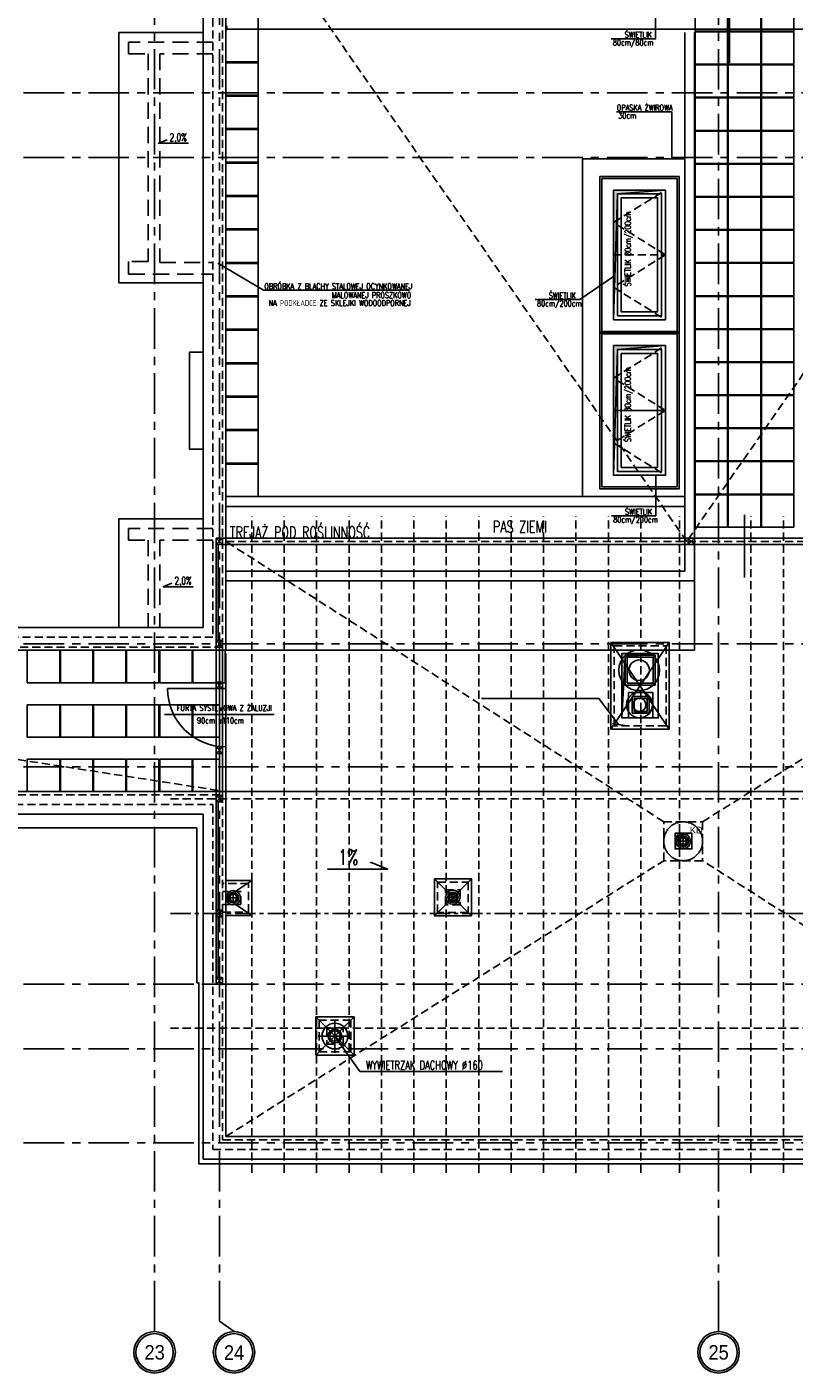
# Model space of a CAD drawing. Extents: x 41755 to 123924, y -112333 to 86187.
# Tile 239 of 256: x 106514 to 107697, y -11036 to -8959. Entities that reach past the tile are written whole.
import ezdxf
from ezdxf.enums import TextEntityAlignment as Align

# ---------------------------------------------------------------- set-up
doc = ezdxf.new("R2010")
doc.units = 0
doc.header["$LTSCALE"] = 50
for name, pattern in [('ACAD_ISO02W100', [15, 12, -3]), ('ACAD_ISO10W100', [18.5, 12, -3, 0.5, -3]), ('CENTER', [2, 1.25, -0.25, 0.25, -0.25]), ('DASHED', [0.75, 0.5, -0.25]), ('DASHED2', [0.375, 0.25, -0.125])]:
    doc.linetypes.add(name, pattern=pattern)
doc.layers.get('0').update_dxf_attribs({"color": 101, "linetype": 'CONTINUOUS'})
for name, color, linetype in [('Drz-widok', 5, 'CONTINUOUS'), ('Ele-balustrada', 8, 'CONTINUOUS'), ('Ins-kan', 54, 'CONTINUOUS'), ('Ins-went', 141, 'CONTINUOUS'), ('Ins-wod', 4, 'CONTINUOUS'), ('Krzychu - Warstwa detali na rzutach', 232, 'CONTINUOUS'), ('Okn---okna', 5, 'CONTINUOUS'), ('Opis-spadki', 61, 'CONTINUOUS'), ('Os-osie', 14, 'CENTER'), ('Os-osie glowne', 1, 'CENTER'), ('Os-osie-opis', 16, 'CONTINUOUS'), ('Pos-ceramika', 14, 'CONTINUOUS'), ('Pzt-chodniki-hatch', 252, 'CONTINUOUS'), ('Sc-metal', 141, 'CONTINUOUS'), ('Sch-opis', 51, 'CONTINUOUS'), ('W-idok', 8, 'CONTINUOUS'), ('W-idok nad', 5, 'DASHED2'), ('W-idok pod', 5, 'DASHED'), ('W-izol-w', 144, 'CONTINUOUS'), ('W-otwor-strop', 1, 'CONTINUOUS'), ('W-widok-spadki', 61, 'CONTINUOUS')]:
    doc.layers.add(name, color=color, linetype=linetype)
doc.styles.add('dwg_opis duży', font='ARIAL.TTF', dxfattribs={"width": 0.9})
doc.styles.add('ROMANS', font='romans', dxfattribs={"width": 0.85})
doc.styles.add('tab-bud$0$ROMANS', font='romans', dxfattribs={"width": 0.7})
doc.styles.add('TYTUL2', font='ARIAL.TTF')
doc.dimstyles.new('CHMIELNA', dxfattribs={"dimscale": 3.5, "dimtxt": 4, "dimasz": 1.5, "dimexe": 3, "dimexo": 0, "dimgap": 1, "dimtad": 1, "dimdec": 1, "dimrnd": 0.5, "dimzin": 12, "dimdsep": 46, "dimtxsty": 'ROMANS', "dimblk": 'DIMTICK', "dimcen": 0.09, "dimse1": 1, "dimse2": 1, "dimclrd": 143, "dimclrt": 53, "dimadec": 0, "dimazin": 0, "dimtfac": 1, "dimtdec": 1, "dimtix": 1, "dimtmove": 2, "dimatfit": 2, "dimldrblk": 'ARCHTICK', "dimfxl": 0, "dimtolj": 1, "dimtzin": 0, "dimarcsym": 0})

# ---------------------------------------------------------------- blocks, each defined once
blk = doc.blocks.new('_opis_osi_liczbowy')
blk.add_hatch(color=256).paths.add_polyline_path([(32, 32), (32, 28.8, -1), (32, -28.8), (32, -32, 1)])
for radius in [32, 28.8]:
    blk.add_circle((32, 0), radius)
at = {"style": 'dwg_opis duży', "width": 0.9}
blk.add_attdef('AXNAMEH', text='', height=22.4, rotation=90, dxfattribs=at).set_placement((32, 0), align=Align.MIDDLE_CENTER)
blk = doc.blocks.new('SPADKI')
at = {"ltscale": 25}
blk.add_lwpolyline([(0, 0), (0, -70), (-8, -50), (-8, -50)], dxfattribs=at)
at = {"ltscale": 25, "style": 'ROMANS', "width": 0.7}
blk.add_attdef('SP%', text='', height=18, rotation=90, dxfattribs=at).set_placement((-4.9, -24), align=Align.CENTER)
blk = doc.blocks.new('DIMTICK')
for p, q in [((-1, 0), (1, 0)), ((0, 1), (0, -1))]:
    blk.add_line(p, q)
at = {"const_width": 0.141}
blk.add_lwpolyline([(0.71, 0.71), (-0.71, -0.71)], dxfattribs=at)
blk = doc.blocks.new('_sfkhmgkjm')
for points in [[(-3.5, 0), (-3.5, -0.5)], [(-3.5, 0), (3.5, 0), (3.5, 0)], [(3.5, 0), (3.5, -0.5)]]:
    blk.add_lwpolyline(points)
blk.add_lwpolyline([(3.5, -0.5, -0.284735), (-3.5, -0.5, -7)], format="xyb")
blk = doc.blocks.new('_kgjdskfgjkfh')
at = {"linetype": 'ACAD_ISO10W100'}
for p, q in [((10, 0), (-10, 0)), ((0, 10), (0, -10))]:
    blk.add_line(p, q, dxfattribs=at)
at = {"linetype": 'Continuous', "ltscale": 7}
for p, q in [((-8, 0), (-5, 0)), ((-7.6, 2.5), (-4.8, 1.5)), ((-6.5, 4.7), (-4, 2.9)), ((-4.7, 6.5), (-2.9, 4)), ((-2.5, 7.6), (-1.5, 4.8)), ((0, 8), (0, 5)), ((2.5, 7.6), (1.5, 4.8)), ((4.7, 6.5), (2.9, 4)), ((6.5, 4.7), (4, 2.9)), ((7.6, 2.5), (4.8, 1.5)), ((8, 0), (5, 0)), ((-7.6, -2.5), (-4.8, -1.5)), ((-6.5, -4.7), (-4, -2.9)), ((-4.7, -6.5), (-2.9, -4)), ((-2.5, -7.6), (-1.5, -4.8)), ((0, -8), (0, -5)), ((2.5, -7.6), (1.5, -4.8)), ((4.7, -6.5), (2.9, -4)), ((6.5, -4.7), (4, -2.9)), ((7.6, -2.5), (4.8, -1.5))]:
    blk.add_line(p, q, dxfattribs=at)
at = {"linetype": 'ACAD_ISO02W100'}
blk.add_circle((0, 0), 30, dxfattribs=at)
at = {"linetype": 'Continuous', "ltscale": 7}
for radius in [8, 5]:
    blk.add_circle((0, 0), radius, dxfattribs=at)
blk = doc.blocks.new('_kdjkgjksjhgkfhh')
for p, q in [((-11.2, 0), (11.2, 0)), ((0, 11.2), (0, -11.2))]:
    blk.add_line(p, q)
for radius in [11.3, 8.25]:
    blk.add_circle((0, 0), radius)
blk = doc.blocks.new('*U2902')
at = {"color": 0, "linetype": 'ByBlock', "lineweight": -2}
blk.add_circle((0, 0), 315, dxfattribs=at)
blk = doc.blocks.new('*U2903')
at = {"color": 0, "linetype": 'ByBlock', "lineweight": -2}
blk.add_circle((0, 0), 158, dxfattribs=at)
blk = doc.blocks.new('*U2904')
at = {"color": 0, "linetype": 'ByBlock', "lineweight": -2}
blk.add_circle((0, 0), 200, dxfattribs=at)
blk = doc.blocks.new('*U2905')
at = {"color": 0, "linetype": 'ByBlock', "lineweight": -2}
blk.add_circle((0, 0), 100, dxfattribs=at)

msp = doc.modelspace()

# ---------------------------------------------------------------- hatches: boundary and pattern name
at = {"layer": 'W-otwor-strop', "linetype": 'Continuous', "ltscale": 0.5}
h = msp.add_hatch(color=256, dxfattribs=at)
h.paths.add_polyline_path([(107498.966, -9210.641), (107418.966, -9210.641), (107418.966, -9310.641), (107422.059, -9310.641), (107424.966, -9216.641)])
h.paths.add_polyline_path([(107422.059, -9310.641), (107418.966, -9310.641), (107418.966, -9410.641)])
h = msp.add_hatch(color=256, dxfattribs=at)
h.paths.add_polyline_path([(107498.966, -9450.641), (107418.966, -9450.641), (107418.966, -9550.641), (107422.059, -9550.641), (107424.966, -9456.641)])
h.paths.add_polyline_path([(107422.059, -9550.641), (107418.966, -9550.641), (107418.966, -9650.641)])
for points in [[(107487.966, -9925.641), (107431.966, -9925.641), (107431.966, -10025.074), (107436.966, -9930.641)], [(107539.981, -10202.951), (107516.981, -10205.951), (107513.981, -10226.951), (107513.981, -10202.951)]]:
    msp.add_hatch(color=256, dxfattribs=at).paths.add_polyline_path(points)

# ---------------------------------------------------------------- linework, layer by layer
at = {"layer": 'Drz-widok'}
for points in [[(106810.966, -9925.641), (106810.966, -10143.641)], [(106820.966, -9925.641), (106820.966, -10143.641)], [(106820.966, -9979.641), (106730.966, -9979.641)], [(106895.397, -10019.652), (106726.12, -10019.652)]]:
    msp.add_lwpolyline(points, dxfattribs=at)
msp.add_arc((106820.966, -9979.641), 90, 180, 270, dxfattribs=at)
at = {"layer": 'Ele-balustrada'}
for points in [[(107595.967, -9014.631), (107595.967, -8917.799)], [(107597.966, -9014.569), (107597.966, -8917.736)], [(106822.154, -8962.641), (108241.778, -8962.641)], [(107620.966, -9808.569), (107620.966, -9711.736)]]:
    msp.add_lwpolyline(points, dxfattribs=at)
at = {"layer": 'Ins-kan', "ltscale": 0.2}
for p, q in [((106832.368, -10309.928), (106832.368, -10294.928)), ((107171.107, -10309.184), (107171.107, -10294.184)), ((106839.868, -10302.428), (106824.868, -10302.428)), ((107178.607, -10301.684), (107163.607, -10301.684))]:
    msp.add_line(p, q, dxfattribs=at)
for centre, radius in [((106832.368, -10302.428), 11), ((106832.368, -10302.428), 7.5), ((106832.368, -10302.428), 5.5), ((107171.107, -10301.512), 11), ((107171.107, -10301.684), 7.5), ((107171.107, -10301.684), 5.5)]:
    msp.add_circle(centre, radius, dxfattribs=at)
at = {"layer": 'Ins-went'}
for p, q in [((107436.966, -9928.42), (107482.966, -9928.42)), ((107436.966, -9974.42), (107436.966, -9928.42)), ((107439.966, -9931.42), (107439.966, -9971.42)), ((107479.966, -9931.42), (107439.966, -9931.42)), ((107479.966, -9971.42), (107479.966, -9931.42)), ((107482.966, -9928.42), (107482.966, -9974.42)), ((107482.966, -9974.42), (107436.966, -9974.42)), ((107439.966, -9971.42), (107479.966, -9971.42)), ((107447.811, -10017.853), (107447.811, -9991.853)), ((107447.811, -9991.853), (107450.811, -9991.853)), ((107450.811, -9991.853), (107473.811, -9991.853)), ((107450.811, -9994.853), (107470.811, -9994.853)), ((107450.811, -10014.853), (107450.811, -9994.853)), ((107473.811, -9991.853), (107473.811, -10017.853)), ((107473.811, -10017.853), (107447.811, -10017.853)), ((107470.811, -10014.853), (107450.811, -10014.853)), ((106989.128, -10489.951), (106989.128, -10541.528)), ((106963.34, -10515.739), (107014.917, -10515.739)), ((106989.128, -10515.739), (107027.629, -10570.636)), ((107027.629, -10570.636), (107247.812, -10570.636))]:
    msp.add_line(p, q, dxfattribs=at)
msp.add_lwpolyline([(107441.978, -9985.815), (107479.807, -9985.815), (107479.807, -10024.666), (107441.978, -10024.666)], close=True, dxfattribs=at)
msp.add_lwpolyline([(107470.811, -9994.853), (107470.811, -10014.853)], dxfattribs=at)
for radius in [19.902, 10.56, 8]:
    msp.add_circle((106989.128, -10515.739), radius, dxfattribs=at)
at = {"layer": 'Okn---okna'}
for points in [[(107418.966, -9210.641), (107498.966, -9210.641), (107498.966, -9410.641), (107418.966, -9410.641)], [(107424.966, -9216.641), (107492.966, -9216.641), (107492.966, -9404.641), (107424.966, -9404.641)], [(107430.966, -9222.641), (107486.966, -9222.641), (107486.966, -9398.641), (107430.966, -9398.641)], [(107418.966, -9450.641), (107498.966, -9450.641), (107498.966, -9650.641), (107418.966, -9650.641)], [(107424.966, -9456.641), (107492.966, -9456.641), (107492.966, -9644.641), (107424.966, -9644.641)], [(107430.966, -9462.641), (107486.966, -9462.641), (107486.966, -9638.641), (107430.966, -9638.641)]]:
    msp.add_lwpolyline(points, close=True, dxfattribs=at)
at = {"layer": 'Okn---okna', "linetype": 'DASHED', "ltscale": 0.5}
for points in [[(107498.966, -9310.641), (107418.966, -9260.641), (107498.966, -9210.641)], [(107498.966, -9310.641), (107418.966, -9360.641), (107498.966, -9410.641)], [(107498.966, -9550.641), (107418.966, -9500.641), (107498.966, -9450.641)], [(107498.966, -9550.641), (107418.966, -9600.641), (107498.966, -9650.641)]]:
    msp.add_lwpolyline(points, dxfattribs=at)
at = {"layer": 'Okn---okna'}
msp.add_lwpolyline([(107418.966, -9550.641), (107498.966, -9550.641), (107498.966, -9550.641)], dxfattribs=at)
at = {"layer": 'Os-osie', "ltscale": 0.5}
msp.add_lwpolyline([(106735.466, -10326.641), (108306.466, -10326.641)], dxfattribs=at)
at = {"layer": 'Os-osie glowne'}
for points in [[(106710.966, -10955.641), (106710.966, -4978.641)], [(106810.966, -10955.641), (106810.966, -4978.641)], [(107580.966, -10955.641), (107580.966, -4978.641)], [(99508.966, -9060.641), (111775.966, -9060.641)], [(99508.966, -9160.641), (111775.966, -9160.641)], [(99508.966, -9910.641), (111775.966, -9910.641)], [(99508.966, -10100.641), (111775.966, -10100.641)], [(99508.966, -10435.641), (111775.966, -10435.641)], [(99508.966, -10535.641), (111775.966, -10535.641)], [(99508.966, -10680.641), (111775.966, -10680.641)]]:
    msp.add_lwpolyline(points, dxfattribs=at)
at = {"layer": 'Os-osie-opis'}
for points in [[(106710.966, -10955.641), (106710.966, -10971.641)], [(106833.466, -10971.641), (106810.966, -10955.641)], [(107580.966, -10955.641), (107580.966, -10971.641)]]:
    msp.add_lwpolyline(points, dxfattribs=at)
at = {"layer": 'Pos-ceramika'}
msp.add_lwpolyline([(107528.966, -9162.641), (107370.966, -9162.641), (107370.966, -9683.641), (107528.967, -9683.641)], close=True, dxfattribs=at)
at = {"layer": 'Pzt-chodniki-hatch'}
for points in [[(107544.967, -8915.641), (107544.967, -8965.641), (107594.967, -8965.641), (107594.967, -8915.641)], [(107595.967, -8915.641), (107595.967, -8965.641), (107645.967, -8965.641), (107645.967, -8915.641)], [(107646.967, -8915.641), (107646.967, -8965.641), (107696.967, -8965.641), (107696.967, -8915.641)], [(106820.966, -8962.641), (106820.966, -9012.641), (106870.966, -9012.641), (106870.966, -8962.641)], [(107544.967, -8966.641), (107544.967, -9016.641), (107594.967, -9016.641), (107594.967, -8966.641)], [(107595.967, -8966.641), (107595.967, -9016.641), (107645.967, -9016.641), (107645.967, -8966.641)], [(107646.967, -8966.641), (107646.967, -9016.641), (107696.967, -9016.641), (107696.967, -8966.641)], [(106820.966, -9014.241), (106820.966, -9064.241), (106870.966, -9064.241), (106870.966, -9014.241)], [(107544.967, -9017.641), (107544.967, -9067.641), (107594.967, -9067.641), (107594.967, -9017.641)], [(107595.967, -9017.641), (107595.967, -9067.641), (107645.967, -9067.641), (107645.967, -9017.641)], [(107646.967, -9017.641), (107646.967, -9067.641), (107696.967, -9067.641), (107696.967, -9017.641)], [(106820.966, -9065.841), (106820.966, -9115.841), (106870.966, -9115.841), (106870.966, -9065.841)], [(107544.967, -9068.641), (107544.967, -9118.641), (107594.967, -9118.641), (107594.967, -9068.641)], [(107595.967, -9068.641), (107595.967, -9118.641), (107645.967, -9118.641), (107645.967, -9068.641)], [(107646.967, -9068.641), (107646.967, -9118.641), (107696.967, -9118.641), (107696.967, -9068.641)], [(106820.966, -9117.441), (106820.966, -9167.441), (106870.966, -9167.441), (106870.966, -9117.441)], [(107544.967, -9119.641), (107544.967, -9169.641), (107594.967, -9169.641), (107594.967, -9119.641)], [(107595.967, -9119.641), (107595.967, -9169.641), (107645.967, -9169.641), (107645.967, -9119.641)], [(107646.967, -9119.641), (107646.967, -9169.641), (107696.967, -9169.641), (107696.967, -9119.641)], [(106820.966, -9169.041), (106820.966, -9219.041), (106870.966, -9219.041), (106870.966, -9169.041)], [(107544.967, -9170.641), (107544.967, -9220.641), (107594.967, -9220.641), (107594.967, -9170.641)], [(107595.967, -9170.641), (107595.967, -9220.641), (107645.967, -9220.641), (107645.967, -9170.641)], [(107646.967, -9170.641), (107646.967, -9220.641), (107696.967, -9220.641), (107696.967, -9170.641)], [(106820.966, -9220.641), (106820.966, -9270.641), (106870.966, -9270.641), (106870.966, -9220.641)], [(107544.967, -9221.641), (107544.967, -9271.641), (107594.967, -9271.641), (107594.967, -9221.641)], [(107595.967, -9221.641), (107595.967, -9271.641), (107645.967, -9271.641), (107645.967, -9221.641)], [(107646.967, -9221.641), (107646.967, -9271.641), (107696.967, -9271.641), (107696.967, -9221.641)], [(106820.966, -9272.241), (106820.966, -9322.241), (106870.966, -9322.241), (106870.966, -9272.241)], [(107544.967, -9272.641), (107544.967, -9322.641), (107594.967, -9322.641), (107594.967, -9272.641)], [(107595.967, -9272.641), (107595.967, -9322.641), (107645.967, -9322.641), (107645.967, -9272.641)], [(107646.967, -9272.641), (107646.967, -9322.641), (107696.967, -9322.641), (107696.967, -9272.641)], [(106820.966, -9323.841), (106820.966, -9373.841), (106870.966, -9373.841), (106870.966, -9323.841)], [(107544.967, -9323.641), (107544.967, -9373.641), (107594.967, -9373.641), (107594.967, -9323.641)], [(107595.967, -9323.641), (107595.967, -9373.641), (107645.967, -9373.641), (107645.967, -9323.641)], [(107646.967, -9323.641), (107646.967, -9373.641), (107696.967, -9373.641), (107696.967, -9323.641)], [(106820.966, -9375.441), (106820.966, -9425.441), (106870.966, -9425.441), (106870.966, -9375.441)], [(107544.967, -9374.641), (107544.967, -9424.641), (107594.967, -9424.641), (107594.967, -9374.641)], [(107595.967, -9374.641), (107595.967, -9424.641), (107645.967, -9424.641), (107645.967, -9374.641)], [(107646.967, -9374.641), (107646.967, -9424.641), (107696.967, -9424.641), (107696.967, -9374.641)], [(106820.966, -9427.041), (106820.966, -9477.041), (106870.966, -9477.041), (106870.966, -9427.041)], [(107544.967, -9425.641), (107544.967, -9475.641), (107594.967, -9475.641), (107594.967, -9425.641)], [(107595.967, -9425.641), (107595.967, -9475.641), (107645.967, -9475.641), (107645.967, -9425.641)], [(107646.967, -9425.641), (107646.967, -9475.641), (107696.967, -9475.641), (107696.967, -9425.641)], [(106820.966, -9478.641), (106820.966, -9528.641), (106870.966, -9528.641), (106870.966, -9478.641)], [(107544.967, -9476.641), (107544.967, -9526.641), (107594.967, -9526.641), (107594.967, -9476.641)], [(107595.967, -9476.641), (107595.967, -9526.641), (107645.967, -9526.641), (107645.967, -9476.641)], [(107646.967, -9476.641), (107646.967, -9526.641), (107696.967, -9526.641), (107696.967, -9476.641)], [(106820.966, -9530.241), (106820.966, -9580.241), (106870.966, -9580.241), (106870.966, -9530.241)], [(107544.967, -9527.641), (107544.967, -9577.641), (107594.967, -9577.641), (107594.967, -9527.641)], [(107595.967, -9527.641), (107595.967, -9577.641), (107645.967, -9577.641), (107645.967, -9527.641)], [(107646.967, -9527.641), (107646.967, -9577.641), (107696.967, -9577.641), (107696.967, -9527.641)], [(106820.966, -9581.841), (106820.966, -9631.841), (106870.966, -9631.841), (106870.966, -9581.841)], [(107544.967, -9578.641), (107544.967, -9628.641), (107594.967, -9628.641), (107594.967, -9578.641)], [(107595.967, -9578.641), (107595.967, -9628.641), (107645.967, -9628.641), (107645.967, -9578.641)], [(107646.967, -9578.641), (107646.967, -9628.641), (107696.967, -9628.641), (107696.967, -9578.641)], [(106820.966, -9633.641), (106820.966, -9683.641), (106870.966, -9683.641), (106870.966, -9633.641)], [(107544.967, -9629.641), (107544.967, -9679.641), (107594.967, -9679.641), (107594.967, -9629.641)], [(107595.967, -9629.641), (107595.967, -9679.641), (107645.967, -9679.641), (107645.967, -9629.641)], [(107646.967, -9629.641), (107646.967, -9679.641), (107696.967, -9679.641), (107696.967, -9629.641)], [(107544.967, -9680.641), (107544.967, -9730.641), (107594.967, -9730.641), (107594.967, -9680.641)], [(107595.967, -9680.641), (107595.967, -9730.641), (107645.967, -9730.641), (107645.967, -9680.641)], [(107646.967, -9680.641), (107646.967, -9730.641), (107696.967, -9730.641), (107696.967, -9680.641)], [(106564.546, -9920.641), (106564.546, -9970.641), (106514.546, -9970.641), (106514.546, -9920.641)], [(106615.616, -9920.641), (106615.616, -9970.641), (106565.616, -9970.641), (106565.616, -9920.641)], [(106666.686, -9920.641), (106666.686, -9970.641), (106616.686, -9970.641), (106616.686, -9920.641)], [(106717.756, -9920.641), (106717.756, -9970.641), (106667.756, -9970.641), (106667.756, -9920.641)], [(106768.826, -9920.641), (106768.826, -9970.641), (106718.826, -9970.641), (106718.826, -9920.641)], [(106819.896, -9920.641), (106819.896, -9970.641), (106769.896, -9970.641), (106769.896, -9920.641)], [(106564.546, -10004.641), (106564.546, -10054.641), (106514.546, -10054.641), (106514.546, -10004.641)], [(106615.616, -10004.641), (106615.616, -10054.641), (106565.616, -10054.641), (106565.616, -10004.641)], [(106666.686, -10004.641), (106666.686, -10054.641), (106616.686, -10054.641), (106616.686, -10004.641)], [(106717.756, -10004.641), (106717.756, -10054.641), (106667.756, -10054.641), (106667.756, -10004.641)], [(106768.826, -10004.641), (106768.826, -10054.641), (106718.826, -10054.641), (106718.826, -10004.641)], [(106810.966, -10004.641), (106810.966, -10054.641), (106769.896, -10054.641), (106769.896, -10004.641)], [(106564.546, -10088.641), (106564.546, -10138.641), (106514.546, -10138.641), (106514.546, -10088.641)], [(106615.616, -10088.641), (106615.616, -10138.641), (106565.616, -10138.641), (106565.616, -10088.641)], [(106666.686, -10088.641), (106666.686, -10138.641), (106616.686, -10138.641), (106616.686, -10088.641)], [(106717.756, -10088.641), (106717.756, -10138.641), (106667.756, -10138.641), (106667.756, -10088.641)], [(106768.826, -10088.641), (106768.826, -10138.641), (106718.826, -10138.641), (106718.826, -10088.641)], [(106810.966, -10088.641), (106810.966, -10138.641), (106769.896, -10138.641), (106769.896, -10088.641)]]:
    msp.add_lwpolyline(points, close=True, dxfattribs=at)
at = {"layer": 'Sc-metal', "linetype": 'DASHED', "ltscale": 0.5}
for points in [[(106860.966, -10726.614), (106860.966, -9713.641)], [(106910.966, -10726.614), (106910.966, -9713.641)], [(106960.966, -10726.614), (106960.966, -9713.641)], [(107010.966, -10726.614), (107010.966, -9713.641)], [(107060.966, -10726.614), (107060.966, -9713.641)], [(107110.966, -10726.614), (107110.966, -9713.641)], [(107160.966, -10726.614), (107160.966, -9713.641)], [(107210.966, -10726.614), (107210.966, -9713.641)], [(107260.966, -10726.614), (107260.966, -9713.641)], [(107310.966, -10726.614), (107310.966, -9713.641)], [(107360.966, -10726.614), (107360.966, -9713.641)], [(107410.966, -10726.614), (107410.966, -9713.641)], [(107460.966, -10726.614), (107460.966, -9713.641)], [(107520.966, -10726.614), (107520.966, -9713.641)], [(107630.966, -10726.614), (107630.966, -9713.641)], [(107680.966, -10726.614), (107680.966, -9713.641)], [(106735.466, -10149.641), (108306.466, -10149.641)], [(106735.466, -10503.641), (108306.466, -10503.641)]]:
    msp.add_lwpolyline(points, dxfattribs=at)
at = {"layer": 'Sc-metal'}
for points in [[(106805.955, -9905.641), (106805.955, -9757.641)], [(106805.966, -9747.641), (106815.966, -9757.641)], [(106815.966, -9747.641), (106805.966, -9757.641)], [(106808.955, -9905.641), (106808.955, -9757.641)], [(107533.966, -9747.641), (107543.966, -9757.641)], [(107543.966, -9747.641), (107533.966, -9757.641)], [(106805.955, -9905.641), (106815.955, -9915.641)], [(106815.955, -9905.641), (106805.955, -9915.641)], [(106805.966, -9915.641), (106805.966, -10144.641)], [(106815.955, -9915.641), (106815.966, -10144.641)], [(106805.966, -9969.641), (106815.966, -9979.641)], [(106815.966, -9969.641), (106805.966, -9979.641)], [(106805.966, -10069.641), (106815.966, -10079.641)], [(106815.966, -10069.641), (106805.966, -10079.641)], [(106815.966, -10154.641), (106805.966, -10144.641)], [(106805.966, -10154.641), (106815.966, -10144.641)], [(106815.966, -10331.641), (106805.966, -10321.641)], [(106805.966, -10331.641), (106815.966, -10321.641)], [(106815.966, -10435.641), (106805.966, -10425.641)], [(106805.966, -10435.641), (106815.966, -10425.641)]]:
    msp.add_lwpolyline(points, dxfattribs=at)
for points in [[(106805.966, -9747.641), (106805.966, -9757.641), (106815.966, -9757.641), (106815.966, -9747.641)], [(107533.966, -9747.641), (107533.966, -9757.641), (107543.966, -9757.641), (107543.966, -9747.641)], [(106805.955, -9905.641), (106805.955, -9915.641), (106815.955, -9915.641), (106815.955, -9905.641)], [(106805.966, -9969.641), (106805.966, -9979.641), (106815.966, -9979.641), (106815.966, -9969.641)], [(106805.966, -10069.641), (106805.966, -10079.641), (106815.966, -10079.641), (106815.966, -10069.641)], [(106815.966, -10154.641), (106815.966, -10144.641), (106805.966, -10144.641), (106805.966, -10154.641)], [(106815.966, -10331.641), (106815.966, -10321.641), (106805.966, -10321.641), (106805.966, -10331.641)], [(106815.966, -10435.641), (106815.966, -10425.641), (106805.966, -10425.641), (106805.966, -10435.641)]]:
    msp.add_lwpolyline(points, close=True, dxfattribs=at)
at = {"layer": 'Sc-metal', "ltscale": 0.5}
for points in [[(106815.966, -9747.641), (108247.966, -9747.641)], [(106815.966, -9757.641), (108247.966, -9757.641)], [(106805.966, -10321.641), (106805.966, -10154.641)], [(106808.966, -10321.641), (106808.966, -10154.641)], [(106805.966, -10425.641), (106805.966, -10331.641)], [(106808.966, -10425.641), (106808.966, -10331.641)]]:
    msp.add_lwpolyline(points, dxfattribs=at)
at = {"layer": 'Sch-opis'}
for points in [[(107415.17, -8977.205), (107483.907, -8977.205), (107483.907, -8900.641)], [(107423.336, -9089.838), (107509.126, -9089.838)], [(107509.126, -9162.641), (107509.126, -9089.838)], [(107104.043, -9364.881), (106878.767, -9364.881), (106808.541, -9323.641)], [(107298.114, -9379.59), (107366.851, -9379.59), (107418.966, -9343.948)], [(107415.67, -9713.124), (107484.407, -9713.124), (107484.407, -9650.641)]]:
    msp.add_lwpolyline(points, dxfattribs=at)
at = {"layer": 'W-idok', "linetype": 'DASHED', "ltscale": 0.5}
for p, q in [((106800.966, -6170.641), (106800.966, -9900.641)), ((106815.966, -6170.641), (106815.966, -9915.641)), ((106800.966, -9900.641), (105392.966, -9900.641)), ((106815.966, -9915.641), (105377.966, -9915.641)), ((105355.966, -10143.641), (106815.966, -10143.641)), ((106815.966, -10143.641), (106815.966, -10675.641)), ((105370.966, -10158.641), (106800.966, -10158.641)), ((106800.966, -10158.641), (106800.966, -10690.641)), ((106800.966, -10690.641), (108240.966, -10690.641)), ((106815.966, -10675.641), (108225.966, -10675.641))]:
    msp.add_line(p, q, dxfattribs=at)
at = {"layer": 'W-idok'}
msp.add_line((106870.966, -8815.641), (106870.966, -9683.641), dxfattribs=at)
at = {"layer": 'W-idok', "linetype": 'DASHED'}
msp.add_line((107344.966, -10138.641), (107148.966, -10138.641), dxfattribs=at)
at = {"layer": 'W-idok'}
for points in [[(107528.966, -8967.641), (107528.966, -9798.641)], [(107543.966, -8967.641), (107543.966, -9920.641)], [(106820.966, -9683.641), (107528.967, -9683.641)], [(106820.966, -9698.641), (107528.967, -9698.641)], [(106820.966, -9798.641), (107528.967, -9798.641)], [(106820.966, -9813.641), (107543.967, -9813.641)], [(106820.966, -9920.641), (107543.966, -9920.641)], [(106820.966, -10138.641), (108220.966, -10138.641)]]:
    msp.add_lwpolyline(points, dxfattribs=at)
for points in [[(107397.966, -9189.641), (107519.966, -9189.641), (107519.966, -9431.641), (107397.966, -9431.641)], [(107397.966, -9429.641), (107519.966, -9429.641), (107519.966, -9671.641), (107397.966, -9671.641)]]:
    msp.add_lwpolyline(points, close=True, dxfattribs=at)
at = {"layer": 'W-idok', "linetype": 'DASHED'}
for points in [[(107400.966, -9192.641), (107516.966, -9192.641), (107516.966, -9428.641), (107400.966, -9428.641)], [(107400.966, -9432.641), (107516.966, -9432.641), (107516.966, -9668.641), (107400.966, -9668.641)]]:
    msp.add_lwpolyline(points, close=True, dxfattribs=at)
at = {"layer": 'W-idok', "linetype": 'DASHED', "ltscale": 0.5}
for points in [[(107419.966, -9913.641), (107499.966, -9913.641), (107499.966, -10037.074), (107419.966, -10037.074)], [(107431.966, -9925.641), (107487.966, -9925.641), (107487.966, -10025.074), (107431.966, -10025.074)], [(107147.607, -10278.184), (107194.607, -10278.184), (107194.607, -10325.184), (107147.607, -10325.184)], [(107159.607, -10290.184), (107182.607, -10290.184), (107182.607, -10313.184), (107159.607, -10313.184)], [(106964.628, -10540.239), (107013.628, -10540.239), (107013.628, -10491.239), (106964.628, -10491.239)], [(106976.628, -10528.239), (107001.628, -10528.239), (107001.628, -10503.239), (106976.628, -10503.239)]]:
    msp.add_lwpolyline(points, close=True, dxfattribs=at)
for points in [[(106815.966, -10324.641), (106855.966, -10324.641), (106855.966, -10280.641), (106815.966, -10280.641)], [(106815.966, -10312.641), (106843.966, -10312.641), (106843.966, -10292.641), (106815.966, -10292.641)]]:
    msp.add_lwpolyline(points, dxfattribs=at)
at = {"layer": 'W-idok nad'}
msp.add_lwpolyline([(107418.966, -9310.641), (107498.966, -9310.641)], dxfattribs=at)
at = {"layer": 'W-idok pod', "linetype": 'Continuous'}
for p, q in [((106785.966, -8967.641), (106655.966, -8967.641)), ((106655.966, -8967.641), (106655.966, -9353.641)), ((106655.966, -9353.641), (106785.966, -9353.641)), ((106785.966, -9717.641), (106655.966, -9717.641)), ((106655.966, -9717.641), (106655.966, -9885.641))]:
    msp.add_line(p, q, dxfattribs=at)
at = {"layer": 'W-idok pod'}
for points in [[(106800.966, -8982.641), (106670.966, -8982.641), (106670.966, -9000.641), (106700.966, -9000.641), (106700.966, -9320.641), (106670.966, -9320.641), (106670.966, -9340.641), (106800.966, -9340.641)], [(106800.966, -9000.641), (106718.966, -9000.641), (106718.966, -9322.641), (106800.966, -9322.641)], [(106800.966, -9732.641), (106670.966, -9732.641), (106670.966, -9750.641), (106700.966, -9750.641), (106700.966, -9885.641)], [(106800.966, -9750.641), (106718.966, -9750.641), (106718.966, -9885.641)]]:
    msp.add_lwpolyline(points, dxfattribs=at)
at = {"layer": 'W-idok pod', "linetype": 'Continuous'}
msp.add_lwpolyline([(106785.966, -9460.641), (106764.966, -9460.641), (106764.966, -9610.641), (106785.966, -9610.641)], dxfattribs=at)
at = {"layer": 'W-izol-w', "linetype": 'Continuous'}
for p, q in [((106820.966, -6185.641), (106820.966, -9920.641)), ((106785.966, -8217.641), (106785.966, -8967.641)), ((106785.966, -8967.641), (106785.966, -9885.641)), ((106785.966, -9885.641), (105407.966, -9885.641)), ((105350.966, -10138.641), (106820.966, -10138.641)), ((106820.966, -10138.641), (106820.966, -10670.641)), ((105385.966, -10173.641), (106785.966, -10173.641)), ((106785.966, -10173.641), (106785.966, -10705.641)), ((106820.966, -10670.641), (108220.966, -10670.641)), ((106785.966, -10705.641), (108255.966, -10705.641))]:
    msp.add_line(p, q, dxfattribs=at)
for points in [[(106820.966, -9920.641), (106147.966, -9920.641)], [(107504.966, -9908.641), (107414.966, -10042.074)], [(107504.966, -10042.074), (107414.966, -9908.641)], [(105395.966, -10194.641), (106775.966, -10194.641)], [(106775.966, -10194.641), (106775.966, -10433.641), (106778.966, -10433.641), (106778.966, -10712.641), (108262.966, -10712.641), (108262.966, -10448.204), (108265.966, -10448.204), (108265.966, -10194.641)], [(106820.966, -10329.641), (106860.966, -10329.641), (106860.966, -10275.641), (106820.966, -10275.641)], [(106860.966, -10329.641), (106820.966, -10302.617), (106860.966, -10275.641)], [(107142.607, -10273.184), (107199.607, -10330.184)], [(107199.607, -10273.184), (107142.607, -10330.184)], [(106820.966, -10435.641), (106785.966, -10435.641)], [(107018.628, -10545.239), (106959.628, -10486.239)], [(107018.628, -10486.239), (106959.628, -10545.239)]]:
    msp.add_lwpolyline(points, dxfattribs=at)
for points in [[(107414.966, -9908.641), (107504.966, -9908.641), (107504.966, -10042.074), (107414.966, -10042.074)], [(107142.607, -10273.184), (107199.607, -10273.184), (107199.607, -10330.184), (107142.607, -10330.184)], [(106959.628, -10545.239), (107018.628, -10545.239), (107018.628, -10486.239), (106959.628, -10486.239)]]:
    msp.add_lwpolyline(points, close=True, dxfattribs=at)
at = {"layer": 'W-otwor-strop', "ltscale": 0.5}
for points in [[(107400.966, -9192.641), (107516.966, -9192.641), (107516.966, -9428.641), (107400.966, -9428.641)], [(107418.966, -9210.641), (107498.966, -9210.641), (107498.966, -9410.641), (107418.966, -9410.641)], [(107400.966, -9432.641), (107516.966, -9432.641), (107516.966, -9668.641), (107400.966, -9668.641)], [(107539.981, -10202.951), (107516.981, -10205.951), (107513.981, -10226.951), (107513.981, -10202.951)], [(107513.981, -10202.951), (107513.981, -10226.951), (107539.981, -10226.951), (107539.981, -10202.951)]]:
    msp.add_lwpolyline(points, close=True, dxfattribs=at)
for points in [[(107498.966, -9210.641), (107424.966, -9216.641), (107418.966, -9410.641)], [(107498.966, -9450.641), (107424.966, -9456.641), (107418.966, -9650.641)]]:
    msp.add_lwpolyline(points, dxfattribs=at)
at = {"layer": 'W-otwor-strop', "linetype": 'Continuous', "ltscale": 0.5}
for points in [[(107418.966, -9450.641), (107498.966, -9450.641), (107498.966, -9650.641), (107418.966, -9650.641)], [(107431.966, -9925.641), (107487.966, -9925.641), (107487.966, -10025.074), (107431.966, -10025.074)]]:
    msp.add_lwpolyline(points, close=True, dxfattribs=at)
msp.add_lwpolyline([(107487.966, -9925.641), (107431.966, -9925.641), (107431.966, -10025.074), (107436.966, -9930.641), (107487.966, -9925.641)], dxfattribs=at)
at = {"layer": 'W-otwor-strop', "ltscale": 0.5}
for centre in [(106832.368, -10302.428), (107171.107, -10301.684)]:
    msp.add_circle(centre, 8, dxfattribs=at)
at = {"layer": 'W-otwor-strop', "linetype": 'Continuous', "ltscale": 0.2}
msp.add_circle((106989.128, -10515.739), 10.56, dxfattribs=at)
at = {"layer": 'W-widok-spadki', "linetype": 'DASHED', "ltscale": 0.5}
for points in [[(107531.966, -9752.641), (106880.966, -8815.641)], [(108182.966, -8815.641), (107531.966, -9752.641)], [(106820.966, -9752.641), (108242.966, -9752.641)], [(107496.423, -10185.22), (106820.966, -9752.641)], [(107556.423, -10185.22), (108242.966, -9752.641)], [(105795.966, -9980.641), (106820.966, -10138.641)], [(106820.966, -10670.641), (107496.423, -10245.22)], [(108220.966, -10670.641), (107556.423, -10245.22)]]:
    msp.add_lwpolyline(points, dxfattribs=at)
msp.add_lwpolyline([(107496.423, -10185.22), (107556.423, -10185.22), (107556.423, -10245.22), (107496.423, -10245.22)], close=True, dxfattribs=at)

# ---------------------------------------------------------------- block references
at = {"layer": 'Ele-balustrada', "xscale": -1, "rotation": 89.99999999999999}
msp.add_blockref('_sfkhmgkjm', (106820.966, -8960.641), dxfattribs=at)
at = {"layer": 'Ins-went', "yscale": 0.1000000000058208, "zscale": 0.1}
for name, p, xscale, rotation in [('*U2902', (107458.466, -9951.42), 0.1000000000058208, 89.99999999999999), ('*U2903', (107458.466, -9951.42), 0.09999999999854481, 180), ('*U2904', (107459.011, -10004.853), 0.1000000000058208, 89.99999999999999), ('*U2905', (107459.011, -10004.853), 0.09999999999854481, 180)]:
    msp.add_blockref(name, p, dxfattribs=dict(at, xscale=xscale, rotation=rotation))
at = {"layer": 'Ins-wod', "rotation": 270}
msp.add_blockref('_kgjdskfgjkfh', (107526.423, -10215.22), dxfattribs=at)
at = {"layer": 'Ins-wod'}
msp.add_blockref('_kdjkgjksjhgkfhh', (107526.423, -10215.22), dxfattribs=at)
at = {"layer": 'Opis-spadki', "xscale": 0.6604040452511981, "yscale": 0.6604040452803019, "zscale": 0.6604040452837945, "rotation": 270}
for p in [(106763.148, -9138.548), (106770.578, -9822.609)]:
    msp.add_blockref('SPADKI', p, dxfattribs=at).add_auto_attribs({'SP%': '2,0%'})
at = {"layer": 'Opis-spadki'}
ref = msp.add_blockref('SPADKI', (106977.804, -10258.262), dxfattribs=dict(at, xscale=-1.320808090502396, yscale=1.320808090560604, zscale=1.320808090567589, rotation=89.99999999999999))
ref.add_attrib('SP%', '1%', dxfattribs={"layer": '0', "ltscale": 25, "height": 23.7745, "style": 'ROMANS', "width": 0.7}).set_placement((107009.567, -10251.794), align=Align.CENTER)
at = {"layer": 'Os-osie-opis'}
ref = msp.add_blockref('_opis_osi_liczbowy', (106710.966, -10971.641), dxfattribs=dict(at, xscale=-1, rotation=89.99999999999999))
ref.add_attrib('AXNAMEH', '23', dxfattribs={"layer": '0', "height": 22.4, "style": 'dwg_opis duży', "width": 0.9}).set_placement((106711.076, -11003.626), align=Align.MIDDLE_CENTER)
ref = msp.add_blockref('_opis_osi_liczbowy', (106833.466, -10971.641), dxfattribs=dict(at, xscale=-1, rotation=89.99999999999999))
ref.add_attrib('AXNAMEH', '24', dxfattribs={"layer": '0', "height": 22.4, "style": 'dwg_opis duży', "width": 0.9}).set_placement((106833.576, -11004.023), align=Align.MIDDLE_CENTER)
ref = msp.add_blockref('_opis_osi_liczbowy', (107580.966, -10971.641), dxfattribs=dict(at, xscale=-1, rotation=89.99999999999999))
ref.add_attrib('AXNAMEH', '25', dxfattribs={"layer": '0', "height": 22.4, "style": 'dwg_opis duży', "width": 0.9}).set_placement((107581.076, -11003.641), align=Align.MIDDLE_CENTER)

# ---------------------------------------------------------------- texts
at = {"layer": 'Ins-went', "style": 'tab-bud$0$ROMANS', "width": 0.7}
msp.add_text('WYWIETRZAK DACHOWY %%c160', height=13.44646, rotation=0, dxfattribs=at).set_placement((107037.021, -10567.4))
at = {"layer": 'Ins-wod', "insert": (107536.643, -10192.841), "char_height": 10.2123, "width": 1336.21749, "attachment_point": 1, "style": 'TYTUL2'}
msp.add_mtext('KD', dxfattribs=at)
at = {"layer": 'Sch-opis', "style": 'ROMANS', "width": 0.7}
for s, height, p in [('ŚWIETLIK ', 9, (107436.05, -8975.44)), ('80cm/80cm', 9, (107418.029, -8987.676)), ('OPASKA ŻWIROWA', 9, (107423.958, -9088.073)), ('30cm', 9, (107426.195, -9100.309)), ('OBRÓBKA Z BLACHY STALOWEJ OCYNKOWANEJ', 9, (106880.235, -9363.647)), ('NA PODKŁADCE ZE SKLEJKI WODOODPORNEJ', 9, (106886.835, -9389.485)), ('MALOWANEJ PROSZKOWO', 9, (106984.335, -9377.43)), ('80cm/200cm', 9, (107300.972, -9390.061)), ('ŚWIETLIK ', 9, (107318.994, -9377.825)), ('80cm/200cm', 9, (107418.529, -9723.595)), ('ŚWIETLIK ', 9, (107436.55, -9711.359)), ('TREJAŻ POD ROŚLINNOŚĆ ', 18, (106827.029, -9747.756)), ('TREJAŻ POD ROŚLINNOŚĆ ', 18, (106827.029, -9747.756)), ('PAS ZIEMI', 18, (107232.79, -9738.944)), ('FURTA SYSTEMOWA Z ŻALUZJI', 9, (106745.127, -10014.16)), ('90cm x110cm', 9, (106776.465, -10033.54))]:
    msp.add_text(s, height=height, dxfattribs=at).set_placement(p)
for p in [(107445.441, -9359.375), (107445.441, -9599.375)]:
    msp.add_text('ŚWIETLIK 80cm/200cm', height=9, rotation=90, dxfattribs=at).set_placement(p)

# ---------------------------------------------------------------- leaders
at = {"layer": 'Krzychu - Warstwa detali na rzutach'}
msp.add_leader([(107426.806, -10035.249), (107396.251, -9995.051), (107215.091, -9995.026)], dimstyle='CHMIELNA', override={"dimasz": 4, "dimgap": 1, "dimtad": 0}, dxfattribs=at)

doc.saveas('drawing.dxf')
